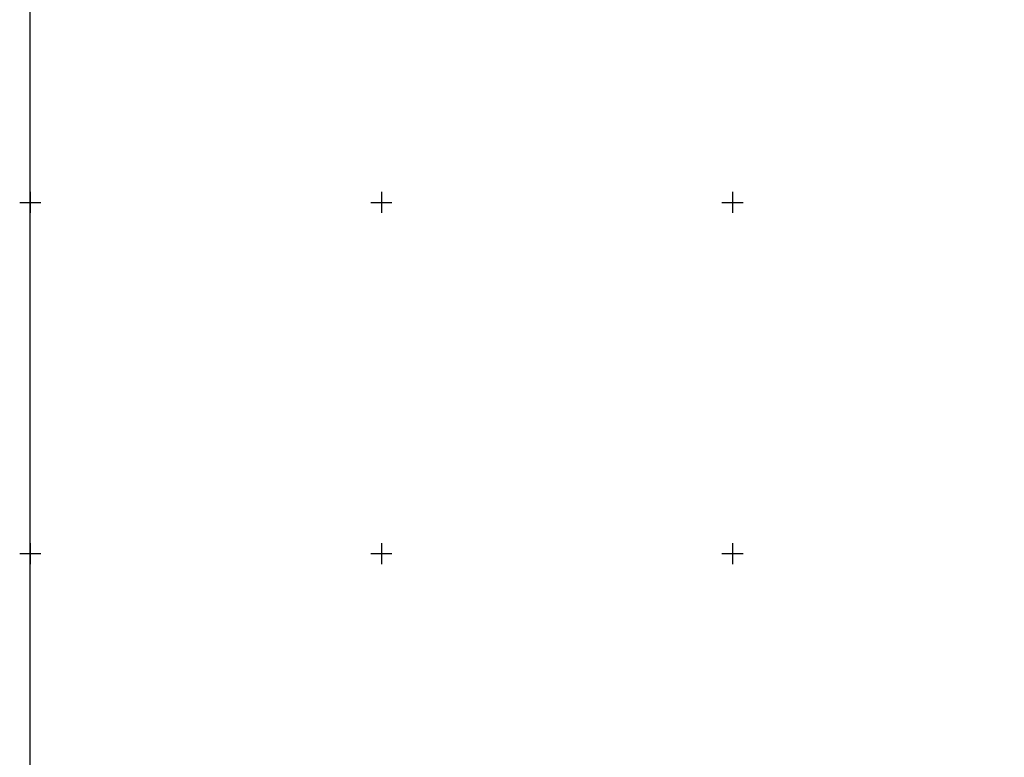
# Model space of a CAD drawing. Header units: metres. Extents: x 703769 to 722343, y 4313031 to 4317457.
# Tile 179 of 256: x 707527 to 707667, y 4314149 to 4314254. Entities that reach past the tile are written whole.
import ezdxf

# ---------------------------------------------------------------- set-up
doc = ezdxf.new("R2010")
doc.units = ezdxf.units.M
doc.header["$LTSCALE"] = 0.5
doc.layers.add('(001) Сетка', color=92, linetype='Continuous')
doc.layers.add('(002) Рамка', color=7, linetype='Continuous')

# ---------------------------------------------------------------- blocks, each defined once
blk = doc.blocks.new('Setka')
at = {"layer": '(001) Сетка'}
for p, q in [((0, 1.5), (0, -1.5)), ((-1.5, 0), (1.5, 0))]:
    blk.add_line(p, q, dxfattribs=at)

msp = doc.modelspace()

# ---------------------------------------------------------------- linework, layer by layer
at = {"layer": '(002) Рамка', "color": 0}
msp.add_lwpolyline([(707528.465, 4316578.456), (708928.465, 4316578.456), (708928.465, 4313678.456), (707528.465, 4313678.456)], close=True, dxfattribs=at)

# ---------------------------------------------------------------- block references
at = {"layer": '(001) Сетка'}
for p in [(707528.465, 4314228.456), (707578.465, 4314228.456), (707628.465, 4314228.456), (707528.465, 4314178.456), (707578.465, 4314178.456), (707628.465, 4314178.456)]:
    msp.add_blockref('Setka', p, dxfattribs=at)

doc.saveas('drawing.dxf')
